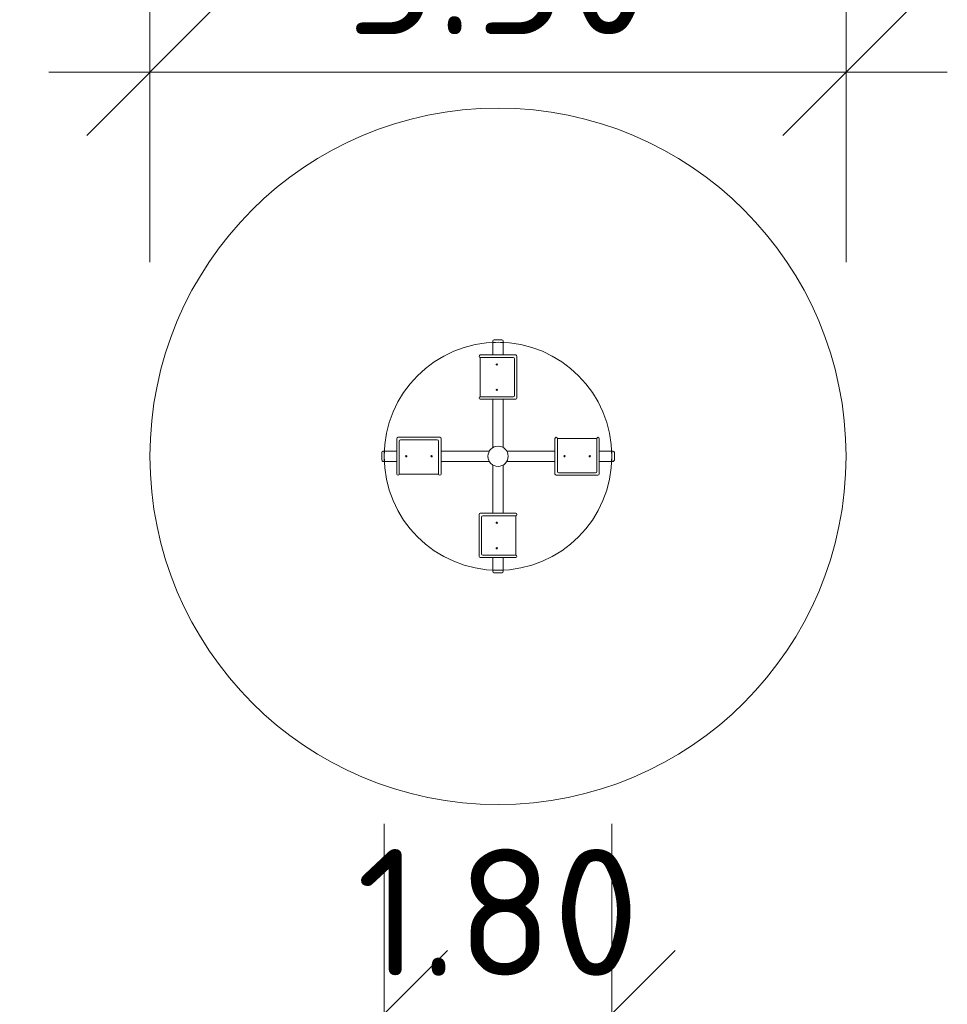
# Model space of a CAD drawing. Header units: millimetres. Extents: x 0 to 6535399, y 0 to 6021678.
# Tile 5 of 59: x 6532870.26 to 6532877.59, y 6021282.86 to 6021290.64. Entities that reach past the tile are written whole.
import ezdxf

# ---------------------------------------------------------------- set-up
doc = ezdxf.new("R2010")
doc.units = ezdxf.units.MM
doc.header["$PDMODE"] = 34
doc.header["$PDSIZE"] = 1
doc.layers.add('PZT_plac zabaw', color=7, linetype='Continuous', lineweight=15)
doc.layers.add('wymiary', color=7, linetype='Continuous', lineweight=5, true_color=0x666666)
doc.styles.add('ISO', font='isocpeur.ttf')
doc.dimstyles.new('Ł_G 1-500', dxfattribs={"dimscale": 0.1, "dimtxt": 10, "dimasz": 10, "dimexe": 8, "dimexo": 1, "dimgap": 3, "dimtad": 1, "dimrnd": 0.01, "dimzin": 1, "dimdsep": 46, "dimtxsty": 'ISO', "dimblk": 'OBLIQUE', "dimcen": 10, "dimdle": 8, "dimclrd": 256, "dimclre": 256, "dimclrt": 256, "dimazin": 0, "dimtfac": 1, "dimtix": 1, "dimtmove": 1, "dimatfit": 2, "dimfxl": 15, "dimfxlon": 1, "dimlwd": 5, "dimlwe": 5, "dimarcsym": 2})

# ---------------------------------------------------------------- blocks, each defined once
blk = doc.blocks.new('_Oblique')
at = {"color": 0, "linetype": 'ByBlock', "lineweight": -2}
blk.add_line((-0.5, -0.5), (0.5, 0.5), dxfattribs=at)
blk = doc.blocks.new('*D153')
at = {"layer": 'Defpoints', "color": 0, "transparency": 16777216}
for p in [(6532872.0923, 6021293.0898), (6532861.6911, 6021290.1235), (6532861.6911, 6021290.1235)]:
    blk.add_point(p, dxfattribs=at)
at = {"layer": 'wymiary', "lineweight": 5, "transparency": 16777216}
for p, q in [((6532872.8616, 6021293.3092), (6532860.9218, 6021289.9041)), ((6532872.0923, 6021293.0898), (6532872.3117, 6021292.3204)), ((6532861.6911, 6021290.1235), (6532861.9105, 6021289.3542))]:
    blk.add_line(p, q, dxfattribs=at)
for p, rotation in [((6532872.0923, 6021293.0898), 15.91723186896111), ((6532861.6911, 6021290.1235), 195.9172318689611)]:
    blk.add_blockref('_Oblique', p, dxfattribs=dict(at, rotation=rotation))
at = {"layer": 'wymiary', "transparency": 16777216, "insert": (6532866.6723, 6021292.376), "char_height": 1, "attachment_point": 5, "rotation": 15.91723, "style": 'ISO'}
blk.add_mtext('10.82', dxfattribs=at)
blk = doc.blocks.new('*D166')
at = {"layer": 'Defpoints', "color": 0, "transparency": 16777216}
for p in [(6532871.2931, 6021290.225), (6532871.2931, 6021287.1914), (6532876.7931, 6021287.1914)]:
    blk.add_point(p, dxfattribs=at)
at = {"layer": 'wymiary', "lineweight": 5, "transparency": 16777216}
for p, q in [((6532871.2931, 6021288.725), (6532871.2931, 6021291.025)), ((6532876.7931, 6021288.725), (6532876.7931, 6021291.025)), ((6532877.5931, 6021290.225), (6532870.4931, 6021290.225))]:
    blk.add_line(p, q, dxfattribs=at)
at = {"layer": 'wymiary', "lineweight": 5, "transparency": 16777216, "rotation": 180}
blk.add_blockref('_Oblique', (6532871.2931, 6021290.225), dxfattribs=at)
at = {"layer": 'wymiary', "lineweight": 5, "transparency": 16777216}
blk.add_blockref('_Oblique', (6532876.7931, 6021290.225), dxfattribs=at)
at = {"layer": 'wymiary', "transparency": 16777216, "insert": (6532874.0431, 6021291.025), "char_height": 1, "attachment_point": 5, "style": 'ISO'}
blk.add_mtext('5.50', dxfattribs=at)
blk = doc.blocks.new('*D167')
at = {"layer": 'Defpoints', "color": 0, "transparency": 16777216}
for p in [(6532873.1431, 6021287.1914), (6532874.9431, 6021287.1914), (6532874.9431, 6021282.7901)]:
    blk.add_point(p, dxfattribs=at)
at = {"layer": 'wymiary', "lineweight": 5, "transparency": 16777216}
for p, q in [((6532873.1431, 6021284.2901), (6532873.1431, 6021281.9901)), ((6532874.9431, 6021284.2901), (6532874.9431, 6021281.9901)), ((6532873.1431, 6021282.7901), (6532872.1431, 6021282.7901)), ((6532873.1431, 6021282.7901), (6532874.9431, 6021282.7901)), ((6532874.9431, 6021282.7901), (6532875.9431, 6021282.7901))]:
    blk.add_line(p, q, dxfattribs=at)
blk.add_blockref('_Oblique', (6532873.1431, 6021282.7901), dxfattribs=at)
at = {"layer": 'wymiary', "lineweight": 5, "transparency": 16777216, "rotation": 180}
blk.add_blockref('_Oblique', (6532874.9431, 6021282.7901), dxfattribs=at)
at = {"layer": 'wymiary', "transparency": 16777216, "insert": (6532874.0431, 6021283.5901), "char_height": 1, "attachment_point": 5, "style": 'ISO'}
blk.add_mtext('1.80', dxfattribs=at)
blk = doc.blocks.new('karuzela 180')
at = {"layer": 'PZT_plac zabaw', "color": 7, "linetype": 'Continuous'}
for p, q in [((-0.04, 0.8991), (-0.04, 0.9091)), ((-0.04, 0.8), (-0.04, 0.8991)), ((-0.03, 0.9191), (0.03, 0.9191)), ((0.04, 0.9091), (0.04, 0.8871)), ((0.04, 0.8991), (0.04, 0.8)), ((-0.14, 0.8), (0.0596, 0.8)), ((-0.14, 0.78), (0.12, 0.78)), ((-0.14, 0.78), (-0.14, 0.47)), ((0, 0.8), (0.14, 0.8)), ((0.15, 0.79), (0.15, 0.46)), ((0.13, 0.77), (0.13, 0.48)), ((0.12, 0.47), (-0.14, 0.47)), ((0.14, 0.45), (-0.14, 0.45)), ((-0.04, 0.0693), (-0.04, 0.45)), ((0.04, 0.45), (0.04, 0.0693)), ((-0.8, 0), (-0.8, 0.14)), ((-0.79, 0.15), (-0.46, 0.15)), ((-0.78, 0.12), (-0.78, -0.14)), ((-0.48, 0.13), (-0.77, 0.13)), ((-0.47, 0.12), (-0.47, -0.14)), ((-0.45, 0.14), (-0.45, 0)), ((0.45, 0.14), (0.45, -0.14)), ((0.47, 0.09), (0.47, 0.14)), ((0.47, 0.14), (0.78, 0.14)), ((0.47, -0.12), (0.47, 0.12)), ((0.78, 0.05), (0.78, 0.14)), ((0.78, 0.12), (0.78, -0.12)), ((0.8, 0), (0.8, 0.14)), ((-0.9191, 0.03), (-0.9191, -0.03)), ((-0.8991, 0.04), (-0.9091, 0.04)), ((-0.8991, 0.04), (-0.8, 0.04)), ((-0.8, -0.14), (-0.8, 0)), ((-0.45, 0.04), (-0.0693, 0.04)), ((-0.45, 0), (-0.45, -0.14)), ((0.0693, 0.04), (0.45, 0.04)), ((0.8, 0.04), (0.8991, 0.04)), ((0.8, -0.14), (0.8, 0)), ((0.9091, 0.04), (0.8887, 0.04)), ((0.9191, -0.03), (0.9191, 0.03)), ((-0.9091, -0.04), (-0.8907, -0.04)), ((-0.8, -0.04), (-0.8991, -0.04)), ((-0.0693, -0.04), (-0.45, -0.04)), ((-0.04, -0.45), (-0.04, -0.0693)), ((0.04, -0.0693), (0.04, -0.45)), ((0.45, -0.04), (0.0693, -0.04)), ((0.8991, -0.04), (0.8, -0.04)), ((0.8991, -0.04), (0.9091, -0.04)), ((-0.78, -0.14), (-0.47, -0.14)), ((0.46, -0.15), (0.79, -0.15)), ((0.53, -0.13), (0.48, -0.13)), ((0.48, -0.13), (0.77, -0.13)), ((-0.15, -0.46), (-0.15, -0.791)), ((0.14, -0.45), (-0.14, -0.45)), ((-0.13, -0.59), (-0.13, -0.48)), ((-0.13, -0.48), (-0.13, -0.771)), ((0.12, -0.47), (-0.12, -0.47)), ((-0.11, -0.47), (-0.12, -0.47)), ((0.1, -0.47), (0.14, -0.47)), ((0.14, -0.47), (0.14, -0.781)), ((-0.14, -0.8), (0.0556, -0.8)), ((0.12, -0.781), (-0.12, -0.781)), ((-0.04, -0.8991), (-0.04, -0.8)), ((0, -0.8), (0.14, -0.8)), ((0.04, -0.8), (0.04, -0.8991)), ((0.11, -0.781), (0.14, -0.781)), ((-0.04, -0.8991), (-0.04, -0.9091)), ((-0.03, -0.9191), (0.03, -0.9191)), ((0.04, -0.9091), (0.04, -0.8888))]:
    blk.add_line(p, q, dxfattribs=at)
at = {"layer": 'PZT_plac zabaw'}
for radius in [2.75, 0.9]:
    blk.add_circle((0, 0), radius, dxfattribs=at)
at = {"layer": 'PZT_plac zabaw', "color": 7, "linetype": 'Continuous'}
for centre, radius in [((-0.01, 0.725), 0.005), ((-0.01, 0.525), 0.005), ((0, 0), 0.08), ((-0.725, 0), 0.005), ((-0.525, 0), 0.005), ((0.525, 0), 0.005), ((0.725, 0), 0.005), ((-0.01, -0.525), 0.005), ((-0.01, -0.726), 0.005)]:
    blk.add_circle(centre, radius, dxfattribs=at)
for centre, radius, start, end in [((-0.03, 0.9091), 0.01, 90, 180), ((0, 0), 0.9, 87.45267, 92.54733), ((0.03, 0.9091), 0.01, 0, 90), ((-0.14, 0.79), 0.01, 90, 180), ((-0.14, 0.79), 0.01, 180, 270), ((0.12, 0.77), 0.01, 0, 90), ((0.14, 0.79), 0.01, 0, 90), ((-0.14, 0.46), 0.01, 90, 180), ((0.12, 0.48), 0.01, 270, 0), ((-0.14, 0.46), 0.01, 180, 270), ((0.14, 0.46), 0.01, 270, 0), ((-0.79, 0.14), 0.01, 90, 180), ((-0.77, 0.12), 0.01, 90, 180), ((-0.48, 0.12), 0.01, 0, 90), ((-0.46, 0.14), 0.01, 0, 90), ((0.46, 0.14), 0.01, 90, 180), ((0.46, 0.14), 0.01, 0, 90), ((0.79, 0.14), 0.01, 90, 180), ((0.79, 0.14), 0.01, 0, 90), ((-0.9091, 0.03), 0.01, 90, 180), ((0, 0), 0.9, 177.45267, 182.54733), ((0, 0), 0.9, 357.45267, 2.54733), ((0.9091, 0.03), 0.01, 0, 90), ((-0.9091, -0.03), 0.01, 180, 270), ((0.9091, -0.03), 0.01, 270, 0), ((-0.79, -0.14), 0.01, 180, 270), ((-0.79, -0.14), 0.01, 270, 0), ((-0.46, -0.14), 0.01, 180, 270), ((-0.46, -0.14), 0.01, 270, 0), ((0.46, -0.14), 0.01, 180, 270), ((0.48, -0.12), 0.01, 180, 270), ((0.77, -0.12), 0.01, 270, 0), ((0.79, -0.14), 0.01, 270, 0), ((-0.14, -0.46), 0.01, 90, 180), ((0.14, -0.46), 0.01, 0, 90), ((0.14, -0.46), 0.01, 270, 0), ((-0.12, -0.48), 0.01, 90, 180), ((-0.12, -0.771), 0.01, 180, 270), ((-0.14, -0.79), 0.01, 180, 270), ((-0.14, -0.791), 0.01, 177.03213, 180), ((0.14, -0.791), 0.01, 0, 90), ((0.14, -0.79), 0.01, 270, 0), ((0, 0), 0.9, 267.45267, 272.54733), ((-0.03, -0.9091), 0.01, 180, 270), ((0.03, -0.9091), 0.01, 270, 0)]:
    blk.add_arc(centre, radius, start, end, dxfattribs=at)

msp = doc.modelspace()

# ---------------------------------------------------------------- block references
at = {"layer": 'PZT_plac zabaw'}
msp.add_blockref('karuzela 180', (6532874.0431, 6021287.1914), dxfattribs=at)

# ---------------------------------------------------------------- dimensions: what is measured, and where the dimension line sits
at = {"layer": 'wymiary'}
for p1, p2, distance, picture, middle in [((6532872.0923, 6021293.0898), (6532861.6911, 6021290.1235), 0, '*D153', (6532866.6723, 6021292.376)), ((6532876.7931, 6021287.1914), (6532871.2931, 6021287.1914), -3.0335, '*D166', (6532874.0431, 6021291.025)), ((6532873.1431, 6021287.1914), (6532874.9431, 6021287.1914), -4.4013, '*D167', (6532874.0431, 6021283.5901))]:
    dim = msp.add_aligned_dim(p1=p1, p2=p2, distance=distance, dimstyle='Ł_G 1-500', dxfattribs=at)
    dim.commit()
    dim.dimension.update_dxf_attribs({"geometry": picture, "text_midpoint": middle})

doc.saveas('drawing.dxf')
